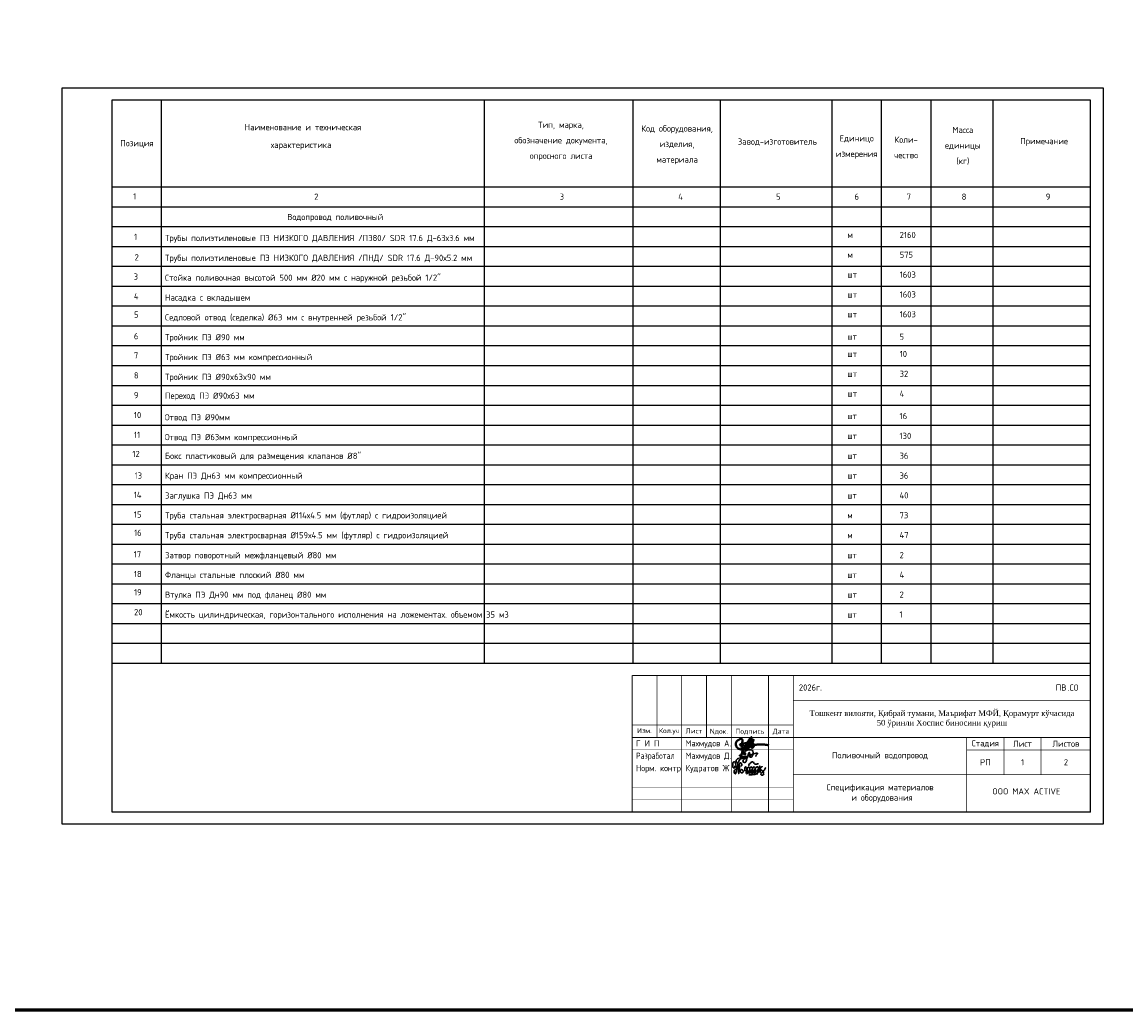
# Model space of a CAD drawing. Header units: millimetres. Extents: x -76021 to 1074922, y 19208 to 400534.
# Tile 107 of 109: x 980179 to 1024719, y 19208 to 59041. Entities that reach past the tile are written whole.
import ezdxf
from ezdxf.enums import TextEntityAlignment as Align

# ---------------------------------------------------------------- set-up
doc = ezdxf.new("R2010")
doc.units = ezdxf.units.MM
doc.styles.add('GOST', font='isocpeur.ttf')

# ---------------------------------------------------------------- blocks, each defined once
blk = doc.blocks.new('A$C77aec0c1')
at = {"color": 184, "lineweight": 30}
for points in [[(-78.4, 25.2), (-78.4, 19.8), (-80.1, 15.4), (-82.7, 15.2), (-85.9, 18.3), (-87.6, 24.6), (-87.6, 33.5), (-85.8, 41.5), (-83.2, 44.9), (-79.5, 45.3), (-74.8, 37.3), (-71.4, 24), (-70.3, 12.8), (-70.6, 1.9), (-72.5, -8.2), (-74.5, -11.9), (-76.7, -12.4), (-79.3, -9.8), (-81.1, -2.5), (-80.5, 2.8), (-78.6, 6.3), (-76.3, 8.1), (-74.2, 8.6)], [(-70.3, 8.8), (-64.2, 15.4), (-63.4, 26), (-64.7, 36.5), (-65.8, 41.1), (-66, 40.4), (-65.4, 38.6), (-63.9, 30.6), (-63.4, 26), (-62.4, 17.4), (-61.3, 7.7), (-60.5, -1.3), (-59.7, -9.1), (-59.2, -11.6), (-59.5, -10.3), (-59.8, -8.8), (-61, 4.4), (-61.6, 9.7), (-62.2, 15.2), (-62.4, 16.8), (-60.5, 15), (-58.2, 15.7), (-56.6, 21.2), (-56.7, 31.2), (-55.8, 37.1), (-53.2, 40), (-50, 39.7), (-45.9, 34.7), (-45.4, 29.7), (-46.3, 25.7), (-48.8, 25), (-50.3, 25.3)], [(-56.6, 20.3), (-55.7, 12.4), (-53.4, 2), (-50.9, -4.5), (-47.7, -7.4), (-43.4, -8.2), (-40.2, -6.5), (-38.7, -1.4), (-39.6, 2.9), (-41.5, 6), (-44.2, 7.7), (-47, 7.2), (-47.6, 5.7)], [(-30.4, 1), (-29.8, 17.4), (-28.4, 20.1), (-25.6, 19.9), (-20.5, 13.6), (-18.9, 4.6), (-17.5, -7.1), (-18.5, -11.1), (-21.9, -11.5), (-24, -7.9), (-23.3, -0.6), (-20.4, 7.3), (-17, 14), (-13.9, 18.7), (-9.6, 18.3), (-6.3, 10.9), (-5, -2.4), (-5, -8.8), (-9, -10.1), (-12.3, -6.5), (-11.2, 0.2), (-8.3, 6.3), (-6.9, 12.8), (-4.7, 17.9), (-0.2, 20.5), (4.2, 17.9), (6, 9.7), (7.1, 1), (7.6, -6.8), (4.7, -8.8), (0.1, -8.1), (-0.1, -1.4), (3.2, 6.9), (7.8, 15.8), (10.6, 19.9), (16, 19.6), (19.3, 13.2), (20.4, 0.9), (19.5, -6.1), (16.8, -9.2), (13.6, -8.5), (11.7, -1), (15.1, 6.9), (19.9, 14.2), (24.4, 19.9), (31, 21.1), (35, 14.6), (36.2, 0.9), (34.1, -5.6), (29.3, -6.4), (26.9, -3.5), (30.5, 6.3), (35.4, 12.4), (39.7, 19.3), (40.4, 25.2), (40.7, 24.3), (43.9, -4.9), (43.8, -3.9), (42.9, 9.7), (43.1, 12.5), (45.5, 16.5), (50.4, 21.1), (52.2, 22.2), (51.2, 21.8)], [(-10.4, 26.1), (-11.3, 30.7), (-5.9, 37.4), (1.2, 43.5), (6.2, 44.3), (10.3, 42.2), (12.4, 38), (15, 34.5), (18.4, 33), (24.9, 33.5), (29.4, 34.6), (33.6, 34.4), (35.1, 34)], [(42.9, 10.8), (45.1, 7.7), (48.3, 5.7), (51.7, 3.7), (54.9, -0.4), (57.8, -5.8), (58.9, -10.7), (58.5, -15.5), (56.8, -17.9), (52, -18.5), (48.4, -18.1), (46.1, -15.6), (45.8, -12.6), (48.1, -9.4), (51.1, -6.3), (54.5, -2.6), (57.9, 1), (62.2, 6.3), (66.5, 12.8), (69.8, 17.8)], [(-11.8, -17.3), (-2.7, -17.5), (7.9, -15.9), (17.6, -14.8), (25.1, -13.1), (30.9, -13.1)]]:
    blk.add_spline(points, degree=3, dxfattribs=at)
blk = doc.blocks.new('A$C919267a4')
at = {"color": 184, "lineweight": 30}
for points in [[(-21.3, -6.1), (-26.6, -9.2), (-30, -12.6), (-31.7, -15.6), (-31.7, -17.4), (-30.8, -19.7), (-28.5, -22.1), (-26.4, -22.8), (-24.1, -22.1), (-22.8, -19.9), (-19.7, -13.8), (-13.8, 4.3), (-12.2, 9.7), (-8.9, 21.2), (-7.7, 23.3), (-6.4, 23.3), (-5.9, 20.4), (-14, 7.1), (-17.1, 3.7), (-18.8, 2.2), (-19.6, 2.2), (-19.6, 3.6), (-18.9, 3.6)], [(-14.8, -1.9), (-15, -1.4), (-15.4, -1.7), (-17.2, -7.9), (-16.8, -9.1), (-16.1, -9.5), (-13.5, -8.6), (-8.6, -0.6), (-8.6, 0.1), (-9.3, 0.3), (-9.8, -0.4), (-11.7, -5), (-11.7, -6.7), (-10, -8.1), (-5.8, -5), (-3.6, -1.3), (-3.6, 0), (-4, 0.5), (-4.7, -0.3), (-6.8, -4.2), (-6.8, -5.9), (-5.1, -5.9), (-2, -4.1), (0.1, -0.2), (0.1, 0), (-0.4, -1), (-1.5, -4.2), (2.8, -1.7), (3.5, 0), (3.4, 0), (3, -1.5), (3, -3.7), (11.1, 1.3), (13.9, 4.6), (16.5, 11), (17.2, 13.2), (16.1, 13.9), (14.7, 12.8), (12.1, 5.4), (8.5, -4.7), (4.2, -16.8), (1.8, -21), (-1.5, -22.6), (-6.9, -17.1), (-5.8, -13.2), (5.3, -6.4)], [(0.5, 7.1), (-0.3, 5.9), (0, 4.7), (2.3, 7.9), (-0.4, 13.3), (-10.2, 8.1), (-13.5, -1.1), (-14, -3.1), (-9.4, -6.1), (-3, -4.9), (17.5, 3.9), (36.4, 10.4), (43.8, 11.6), (45.2, 11.6), (41, 4.4), (39.6, 1.8), (39.6, -0.3)], [(17.9, 0.1), (19.5, 1.2), (19.5, -2.1), (22.2, -2.8), (26.1, 1), (28.7, 4.6), (25.6, 22), (16.9, 24), (8.4, 22.4), (-1.3, 15.8), (-3.7, 9.3), (-2.3, 4.9)], [(21.3, 8.5), (16.2, -4.1)]]:
    blk.add_spline(points, degree=3, dxfattribs=at)
blk = doc.blocks.new('A$Cd6f3408b')
at = {"color": 184, "lineweight": 40}
blk.add_spline([(616, 1465), (-947, -417), (-1252, -652), (-1377, -542), (-1370, -167), (-1260, 887), (-1268, 1192), (-1502, 1340), (-2010, 1192), (-2432, 864), (-2581, 457), (-2487, -160), (-2081, -581), (-1401, -855), (-979, -910), (-832, -860), (-636, -625), (-174, 654), (-43, 953), (324, 1461), (624, 1721), (355, 828), (-49, -105), (-207, -514), (-231, -808), (185, -251), (607, 468), (822, 863), (987, 1193), (892, 951), (736, 416), (641, 15), (607, -367), (663, -542), (819, -380), (1064, -55), (1091, 186), (911, 407), (586, 553), (127, 566), (-409, 538), (-1030, 443), (-1618, 290), (-1743, 217), (-1505, 24), (-1171, -9), (1352, 162), (2050, 232), (3192, 214), (4089, 40)], degree=3, dxfattribs=at)
blk = doc.blocks.new('Штамп ВК')
at = {"ltscale": 10}
for points, const_width in [([(0, 5500), (-18500, 5500)], 30), ([(-17500, 3000), (-17500, 5500)], 30), ([(-16500, 5500), (-16500, 0)], 30), ([(-18500, 4957), (-12000, 4957)], 10), ([(-12000, 4500), (-18500, 4500)], 10), ([(0, 4500), (-12000, 4500)], 30), ([(-18500, 4000), (-12000, 4000)], 10), ([(-18500, 3500), (-12000, 3500)], 30), ([(0, 3000), (-18500, 3000)], 30), ([(-18500, 2500), (-12000, 2500)], 10), ([(-18500, 2000), (-12000, 2000)], 10), ([(-12000, 1500), (-18500, 1500)], 10), ([(0, 1500), (-12000, 1500)], 30), ([(-18500, 1000), (-12000, 1000)], 10), ([(-18500, 500), (-12000, 500)], 10)]:
    blk.add_lwpolyline(points, dxfattribs=dict(at, const_width=const_width))
at = {"ltscale": 2, "const_width": 30}
for points in [[(-18500, 0), (-18500, 5500)], [(-15500, 3000), (-15500, 5500)], [(-14500, 5500), (-14500, 0)], [(-13000, 5500), (-13000, 0)], [(-12000, 5500), (-12000, 0)], [(0, 5500), (0, 0)], [(-5000, 3000), (-5000, 0)], [(-3500, 1500), (-3500, 3000)], [(-2000, 1500), (-2000, 3000)], [(0, 2500), (-5000, 2500)], [(0, 0), (-18500, 0)]]:
    blk.add_lwpolyline(points, dxfattribs=at)
at = {"const_width": 30}
blk.add_lwpolyline([(-5000, 1500), (0, 1500), (0, 0), (-5000, 0)], close=True, dxfattribs=at)
blk.add_lwpolyline([(-5000, 1500), (0, 1500), (0, 0), (-5000, 0)], close=True, dxfattribs=at)
at = {"color": 0, "linetype": 'ByBlock', "lineweight": 25, "const_width": 30}
blk.add_lwpolyline([(-5000, 1500), (0, 1500), (0, 0), (-5000, 0)], close=True, dxfattribs=at)
blk.add_lwpolyline([(-5000, 1500), (0, 1500), (0, 0), (-5000, 0)], close=True, dxfattribs=at)
blk.add_lwpolyline([(-5000, 1500), (0, 1500), (0, 0), (-5000, 0)], close=True, dxfattribs=at)
blk.add_lwpolyline([(-5000, 1500), (0, 1500), (0, 0), (-5000, 0)], close=True, dxfattribs=at)
at = {"lineweight": 30, "xscale": 0.199999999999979, "yscale": 0.199999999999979, "zscale": 0.199999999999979}
blk.add_blockref('A$Cd6f3408b', (-13801, 2672), dxfattribs=at)
for name, p, xscale, yscale, zscale in [('A$C919267a4', (-13952, 2239), 11.2400638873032, 11.2400638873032, 11.2400638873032), ('A$C77aec0c1', (-13695, 1640), 8.492898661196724, 8.492898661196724, 8.492898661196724)]:
    blk.add_blockref(name, p, dxfattribs=dict(xscale=xscale, yscale=yscale, zscale=zscale))
at = {"style": 'GOST'}
for s, height, p in [('2026г.', 250, (-11774, 4890)), ('ПВ', 250, (-1408, 4890)), ('Изм.', 200, (-18301, 3175)), ('Кол.уч', 200, (-17423, 3175)), ('Лист', 200, (-16343, 3167)), ('Г И П', 250, (-18347, 2639))]:
    blk.add_text(s, height=height, dxfattribs=at).set_placement(p)
for s, p in [('Nдок.', (-15000, 3250)), ('Подпись', (-13750, 3250)), ('Дата', (-12494, 3250))]:
    blk.add_text(s, height=200, rotation=360, dxfattribs=at).set_placement(p, align=Align.MIDDLE_CENTER)
for s, width, p in [('Махмудов А.', 0.944324, (-16347, 2639)), ('Разработал', 0.743158, (-18347, 2139)), ('Махмудов Д.', 0.944324, (-16347, 2139)), ('Норм. контр', 0.944324, (-18347, 1639)), ('Кудратов Ж', 0.944324, (-16347, 1639))]:
    blk.add_text(s, height=250, dxfattribs=dict(at, width=width)).set_placement(p)
at = {"ltscale": 100, "transparency": 33554687, "insert": (-6000, 3750), "char_height": 250, "width": 10801.02, "attachment_point": 5, "style": 'GOST'}
blk.add_mtext('\\pt2727.25;{\\fTimes New Roman|b0|i0|c204|p18;\\H0.91667x;Тошкент вилояти\\fTimes New Roman|b0|i0|c0|p18;, \\fTimes New Roman|b0|i0|c204|p18;Қибрай тумани\\fTimes New Roman|b0|i0|c0|p18;, \\fTimes New Roman|b0|i0|c204|p18;Маърифат МФЙ\\fTimes New Roman|b0|i0|c0|p18;, \\fTimes New Roman|b0|i0|c204|p18;Қорамурт кўчасида \\fTimes New Roman|b0|i0|c0|p18;50 \\fTimes New Roman|b0|i0|c204|p18;ўринли Хоспис биносини қуриш}', dxfattribs=at)
at = {"char_height": 250, "attachment_point": 5, "style": 'GOST'}
for s, insert, width in [('Стадия', (-4250, 2750), 1500), ('Лист', (-2750, 2750), 1500), ('Листов', (-1000, 2750), 2000), ('РП', (-4250, 2000), 1500), ('OOO MAX ACTIVE', (-2593, 828), 3902.82)]:
    blk.add_mtext(s, dxfattribs=dict(at, insert=insert, width=width))

msp = doc.modelspace()

# ---------------------------------------------------------------- linework, layer by layer
for p, q in [((983796.6, 55893.166), (983796.6, 52393.166)), ((985796.6, 55893.166), (985796.6, 33193.166)), ((998826.6, 55893.166), (998826.6, 33193.166)), ((1004826.6, 55893.166), (1004826.6, 33193.166)), ((1008346.6, 55893.166), (1008346.6, 33193.166)), ((1012846.6, 55893.166), (1012846.6, 33193.166)), ((1014846.6, 55893.166), (1014846.6, 33193.166)), ((1016846.6, 55893.166), (1016846.6, 33193.166)), ((1019346.6, 55893.166), (1019346.6, 33193.166)), ((983796.6, 52393.166), (1023296.6, 52393.166)), ((983796.6, 51593.166), (1023296.6, 51593.166)), ((983796.6, 50793.166), (1023296.6, 50793.166)), ((983796.6, 49993.166), (1023296.6, 49993.166)), ((983796.6, 49193.166), (1023296.6, 49193.166)), ((983796.6, 48393.166), (1023296.6, 48393.166)), ((983796.6, 47593.166), (1023296.6, 47593.166)), ((983796.6, 46793.166), (1023296.6, 46793.166)), ((983796.6, 45993.166), (1023296.6, 45993.166)), ((983796.6, 45193.166), (1023296.6, 45193.166)), ((983796.6, 44393.166), (1023296.6, 44393.166)), ((983796.6, 43593.166), (1023296.6, 43593.166)), ((983796.6, 41993.166), (1023296.6, 41993.166)), ((983796.6, 39593.166), (1023296.6, 39593.166)), ((983796.6, 38793.166), (1023296.6, 38793.166)), ((983796.6, 37993.166), (1023296.6, 37993.166)), ((983796.6, 37193.166), (1023296.6, 37193.166)), ((983796.6, 36393.166), (1023296.6, 36393.166)), ((983796.6, 35593.166), (1023296.6, 35593.166)), ((983796.6, 34793.166), (1023296.6, 34793.166)), ((983796.6, 33993.166), (1023296.6, 33993.166)), ((983796.6, 33193.166), (1023296.6, 33193.166))]:
    msp.add_line(p, q)
at = {"color": 0}
for p, q in [((983796.6, 42793.166), (1023296.6, 42793.166)), ((983796.6, 41193.166), (1023296.6, 41193.166)), ((983796.6, 40393.166), (1023296.6, 40393.166))]:
    msp.add_line(p, q, dxfattribs=at)
at = {"color": 3, "lineweight": 60, "ltscale": 1250}
msp.add_lwpolyline([(-76021.28, 19208.49), (1074921.53, 19208.49), (1074921.53, 337864.85), (-76021.28, 337864.85)], close=True, dxfattribs=at)
for points in [[(1023796.6, 56393.166), (1023796.6, 26693.166), (981796.6, 26693.166), (981796.6, 56393.166)], [(1023296.6, 55893.166), (983796.6, 55893.166), (983796.6, 27193.166), (1023296.6, 27193.166)]]:
    msp.add_lwpolyline(points, close=True)

# ---------------------------------------------------------------- block references
msp.add_blockref('Штамп ВК', (1023296.6, 27193.166))

# ---------------------------------------------------------------- texts
at = {"style": 'GOST'}
for s, p in [('Наименование и техническая', (989160.88, 54678.362)), ('Примечание', (1020449.847, 54117.738)), ('Позиция', (984141.26, 54030.449)), ('характеристика', (990214.446, 53964.009)), ('1', (984660.167, 51886.373)), ('2', (991968.694, 51876.904)), ('3', (1001872.504, 51876.904)), ('4', (1006654.783, 51876.904)), ('5', (1010602.409, 51876.904)), ('6', (1013768.452, 51876.904)), ('7', (1015871.763, 51876.904)), ('8', (1018092.48, 51876.904)), ('9', (1021485.358, 51876.904)), ('Водопровод поливочный', (990879.026, 51056.175)), ('1', (984693.739, 50256.112)), ('Трубы полиэтиленовые ПЭ НИЗКОГО ДАВЛЕНИЯ /ПЭ80/ SDR 17.6 Д-63х3.6 мм', (985946.551, 50209.22)), ('м', (1013479.323, 50333.104)), ('2160', (1015589.103, 50333.104)), ('2', (984719.402, 49428.885)), ('Трубы полиэтиленовые ПЭ НИЗКОГО ДАВЛЕНИЯ /ПНД/ SDR 17.6 Д-90х5.2 мм', (985946.551, 49409.22)), ('м', (1013479.323, 49533.104)), ('575', (1015589.103, 49533.104)), ('3', (984682.438, 48653.271)), ('Стойка поливочная высотой 500 мм %%C20 мм с наружной резьбой 1/2"', (985946.551, 48609.22)), ('шт', (1013479.323, 48733.104)), ('1603', (1015589.103, 48733.104)), ('4', (984691.203, 47859.994)), ('шт', (1013479.323, 47933.104)), ('1603', (1015589.103, 47933.104)), ('Насадка с вкладышем', (985946.551, 47809.22)), ('5', (984697.723, 47121.57)), ('Седловой отвод (седелка) %%C63 мм с внутренней резьбой 1/2"', (985946.551, 47009.22)), ('шт', (1013479.323, 47133.104)), ('1603', (1015589.103, 47133.104)), ('6', (984691.203, 46249.629)), ('Тройник ПЭ %%C90 мм', (985946.551, 46209.22)), ('шт', (1013475.371, 46229.588)), ('5', (1015585.151, 46229.588)), ('7', (984691.203, 45476.441)), ('Тройник ПЭ %%C63 мм компрессионный', (985946.551, 45409.22)), ('шт', (1013479.323, 45533.104)), ('8', (984691.203, 44669.634)), ('Тройник ПЭ %%C90x63x90 мм', (985946.551, 44609.22)), ('шт', (1013479.323, 44733.104)), ('9', (984691.203, 43869.634)), ('Переход ПЭ %%C90х63 мм', (985946.551, 43851.863)), ('шт', (1013479.323, 43933.104)), ('10', (984691.203, 43069.634)), ('Отвод ПЭ %%C90мм', (985935.72, 42981.043)), ('шт', (1013475.371, 43029.588)), ('16', (1015585.151, 43029.588)), ('11', (984691.203, 42269.634)), ('Отвод ПЭ %%C63мм компрессионный', (985935.72, 42181.043)), ('шт', (1013475.371, 42229.588)), ('130', (1015585.151, 42229.588)), ('12', (984628.325, 41502.386)), ('Бокс пластиковый для размещения клапанов %%C8"', (985946.551, 41425.357)), ('шт', (1013475.371, 41429.588)), ('36', (1015585.151, 41429.588)), ('13', (984719.402, 40628.885)), ('Кран ПЭ Дн63 мм компрессионный', (985946.551, 40625.357)), ('шт', (1013475.371, 40629.588)), ('36', (1015585.151, 40629.588)), ('14', (984682.438, 39853.271)), ('Заглушка ПЭ Дн63 мм', (985946.551, 39825.357)), ('шт', (1013475.371, 39829.588)), ('40', (1015585.151, 39829.588)), ('15', (984691.203, 39059.994)), ('Труба стальная электросварная %%C114х4.5 мм (футляр) с гидроизоляцией', (985946.551, 39025.357)), ('м', (1013475.371, 39029.588)), ('73', (1015585.151, 39029.588)), ('16', (984697.723, 38321.57)), ('Труба стальная электросварная %%C159х4.5 мм (футляр) с гидроизоляцией', (985946.551, 38225.357)), ('м', (1013475.371, 38229.588)), ('47', (1015585.151, 38229.588)), ('17', (984682.438, 37453.271)), ('Затвор поворотный межфланцевый %%C80 мм', (985946.551, 37418.746)), ('шт', (1013475.371, 37422.977)), ('2', (1015585.151, 37422.977)), ('18', (984691.203, 36659.994)), ('Фланцы стальные плоский %%C80 мм', (985946.551, 36625.357)), ('шт', (1013475.371, 36629.588)), ('4', (1015585.151, 36629.588)), ('19', (984697.723, 35921.57)), ('Втулка ПЭ Дн90 мм под фланец %%C80 мм', (985946.551, 35825.357)), ('2', (1015585.151, 35829.588)), ('шт', (1013475.371, 35829.588)), ('20', (984697.723, 35121.57)), ('Ёмкость цилиндрическая, горизонтального исполнения на ложементах. объемом 35 м3', (985946.551, 35025.357)), ('шт', (1013475.371, 35029.588)), ('1', (1015585.151, 35029.588)), ('.СО', (1022368.308, 32080.216))]:
    msp.add_text(s, height=250, dxfattribs=at).set_placement(p)
at = {"color": 0, "style": 'GOST'}
for s, p in [('10', (1015589.103, 45533.104)), ('32', (1015589.103, 44733.104)), ('4', (1015589.103, 43933.104))]:
    msp.add_text(s, height=250, dxfattribs=at).set_placement(p)
at = {"char_height": 250, "attachment_point": 5, "line_spacing_factor": 1.5, "style": 'GOST'}
for s, insert, width in [('Тип, марка, \\Pобозначение документа, опросного листа', (1001926.574, 54240.404), 4901.75154), ('Код оборудования, изделия, материала', (1006609.494, 54090.701), 2910.05627), ('Масса единицы (кг)', (1018139.802, 54054.71), 2013.13365), ('Единицо измерения', (1013854.793, 54006.12), 1483.01217), ('Коли-\\Pчество', (1015850.129, 53988.389), 1681.30548)]:
    msp.add_mtext(s, dxfattribs=dict(at, insert=insert, width=width))
at = {"char_height": 250, "attachment_point": 5, "style": 'GOST'}
for s, insert, width in [('Завод-изготовитель', (1010656.054, 54201.949), 3497.66433), ('Поливочный водопровод', (1014796.6, 29443.166), 7000), ('1', (1020546.6, 29193.166), 1500), ('2', (1022296.6, 29193.166), 2000), ('Спецификация материалов\\P и оборудования', (1014796.6, 27943.166), 7000)]:
    msp.add_mtext(s, dxfattribs=dict(at, insert=insert, width=width))

doc.saveas('drawing.dxf')
